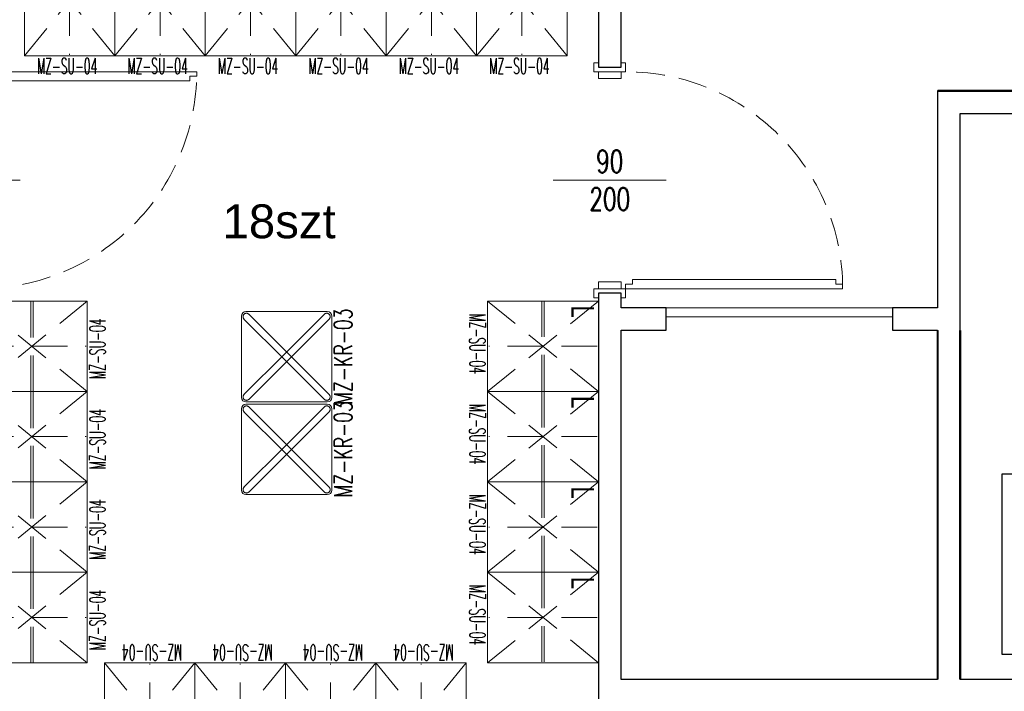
# Model space of a CAD drawing. Header units: millimetres. Extents: x 6161 to 8965, y -9035 to -5431.
# Tile 106 of 256: x 7544 to 7979, y -6971 to -6674. Entities that reach past the tile are written whole.
import ezdxf

# ---------------------------------------------------------------- set-up
doc = ezdxf.new("R2010")
doc.units = ezdxf.units.MM
for name, pattern in [('DASHED', [19.05, 12.7, -6.35]), ('DGN Style 2', [53.396408, 32.037845, -21.358563]), ('HIDDEN2', [4.7625, 3.175, -1.5875])]:
    doc.linetypes.add(name, pattern=pattern)
doc.layers.add('drzwi', color=30, linetype='Continuous', lineweight=20)
doc.layers.add('MEBLE PKN', color=150, linetype='Continuous', lineweight=20)
doc.layers.add('Ściany', color=7, linetype='Continuous')
doc.styles.add('JACEK_07', font='SIMPLEX.SHX', dxfattribs={"width": 0.7})
doc.styles.get("Standard").update_dxf_attribs({"font": 'arial.ttf'})

# ---------------------------------------------------------------- blocks, each defined once
blk = doc.blocks.new('Z$W@#328519E1')
blk.add_lwpolyline([(60, 80), (0, 80), (0, 0), (60, 0)], close=True)
at = {"insert": (30, 40), "char_height": 6, "width": 60, "attachment_point": 5, "style": 'JACEK_07'}
blk.add_mtext('SZAFA CCTV', dxfattribs=at)
blk = doc.blocks.new('*U577')
blk.add_lwpolyline([(4, 7), (4, 10), (6, 10), (6, 100), (4, 100), (4, 103), (2, 103), (2, 7)], close=True)
at = {"color": 7}
blk.add_lwpolyline([(50, 25), (50, -25)], dxfattribs=at)
for points in [[(-2, -5), (0, -5), (0, 5), (-2, 5), (-2, 7), (2, 7), (2, 5), (2, -7), (-2, -7), (-2, -5)], [(2, 5), (5, 5), (5, -5), (2, -5)], [(98, 5), (95, 5), (95, -5), (98, -5)], [(102, -5), (100, -5), (100, 5), (102, 5), (102, 7), (98, 7), (98, 5), (98, -7), (102, -7), (102, -5)]]:
    blk.add_lwpolyline(points)
at = {"linetype": 'DASHED'}
blk.add_arc((2, 7), 96, 360, 90, dxfattribs=at)
at = {"color": 7, "insert": (50, 0), "char_height": 10, "width": 10, "attachment_point": 5, "rotation": 90, "style": 'JACEK_07'}
blk.add_mtext('90\\P200', dxfattribs=at)
blk = doc.blocks.new('*U575')
blk.add_lwpolyline([(96, 7), (96, 10), (94, 10), (94, 100), (96, 100), (96, 103), (98, 103), (98, 7)], close=True)
at = {"color": 7}
blk.add_lwpolyline([(50, 25), (50, -25)], dxfattribs=at)
for points in [[(-2, -5), (0, -5), (0, 5), (-2, 5), (-2, 7), (2, 7), (2, 5), (2, -7), (-2, -7), (-2, -5)], [(2, 5), (5, 5), (5, -5), (2, -5)], [(98, 5), (95, 5), (95, -5), (98, -5)], [(102, -5), (100, -5), (100, 5), (102, 5), (102, 7), (98, 7), (98, 5), (98, -7), (102, -7), (102, -5)]]:
    blk.add_lwpolyline(points)
at = {"linetype": 'DASHED'}
blk.add_arc((98, 7), 96, 90, 180, dxfattribs=at)
at = {"color": 7, "insert": (50, 0), "char_height": 10, "width": 10, "attachment_point": 5, "rotation": 90, "style": 'JACEK_07'}
blk.add_mtext('90\\P200', dxfattribs=at)
blk = doc.blocks.new('*U576')
at = {"color": 252, "linetype": 'HIDDEN2', "lineweight": 0, "ltscale": 5, "true_color": 0x969696}
for p, q in [((40, 0), (0, -49)), ((0, 0), (40, -49)), ((40, 0), (80, -49)), ((80, 0), (40, -49)), ((80, 0), (120, -49)), ((120, 0), (80, -49)), ((120, 0), (160, -49)), ((160, 0), (120, -49)), ((160, 0), (200, -49)), ((200, 0), (160, -49)), ((200, 0), (240, -49)), ((240, 0), (200, -49)), ((20, -0.5), (20, -48.5)), ((60, -0.5), (60, -48.5)), ((100, -0.5), (100, -48.5)), ((140, -0.5), (140, -48.5)), ((180, -0.5), (180, -48.5)), ((220, -0.5), (220, -48.5)), ((0, -24), (40, -24)), ((0, -25), (40, -25)), ((40, -24), (80, -24)), ((40, -25), (80, -25)), ((80, -24), (120, -24)), ((80, -25), (120, -25)), ((120, -24), (160, -24)), ((120, -25), (160, -25)), ((160, -24), (200, -24)), ((160, -25), (200, -25)), ((200, -24), (240, -24)), ((200, -25), (240, -25))]:
    blk.add_line(p, q, dxfattribs=at)
at = {"linetype": 'Continuous', "lineweight": 0, "flags": 128}
for points in [[(40, -49), (40, 0), (0, 0), (0, -49)], [(80, -49), (80, 0), (40, 0), (40, -49)], [(120, -49), (120, 0), (80, 0), (80, -49)], [(160, -49), (160, 0), (120, 0), (120, -49)], [(200, -49), (200, 0), (160, 0), (160, -49)], [(240, -49), (240, 0), (200, 0), (200, -49)]]:
    blk.add_lwpolyline(points, close=True, dxfattribs=at)
at = {"width": 40, "attachment_point": 1, "style": 'JACEK_07'}
for s, insert, char_height in [('{\\fArial|b0|i0|c238|p34;L}', (2, -2), 10), ('{\\fArial|b0|i0|c238|p34;L}', (42, -2), 10), ('{\\fArial|b0|i0|c238|p34;L}', (82, -2), 10), ('{\\fArial|b0|i0|c238|p34;L}', (122, -2), 10), ('{\\fArial|b0|i0|c238|p34;L}', (162, -2), 10), ('{\\fArial|b0|i0|c238|p34;L}', (202, -2), 10), ('\\pi5.58333;{\\W0.5;MZ-SU-04}', (0, -50), 7), ('\\pi5.58333;{\\W0.5;MZ-SU-04}', (40, -50), 7), ('\\pi5.58333;{\\W0.5;MZ-SU-04}', (80, -50), 7), ('\\pi5.58333;{\\W0.5;MZ-SU-04}', (120, -50), 7), ('\\pi5.58333;{\\W0.5;MZ-SU-04}', (160, -50), 7), ('\\pi5.58333;{\\W0.5;MZ-SU-04}', (200, -50), 7)]:
    blk.add_mtext(s, dxfattribs=dict(at, insert=insert, char_height=char_height))
blk = doc.blocks.new('*U596')
at = {"color": 252, "linetype": 'HIDDEN2', "lineweight": 0, "ltscale": 5, "true_color": 0x969696}
for p, q in [((40, 0), (0, -49)), ((0, 0), (40, -49)), ((40, 0), (80, -49)), ((80, 0), (40, -49)), ((80, 0), (120, -49)), ((120, 0), (80, -49)), ((120, 0), (160, -49)), ((160, 0), (120, -49)), ((20, -0.5), (20, -48.5)), ((60, -0.5), (60, -48.5)), ((100, -0.5), (100, -48.5)), ((140, -0.5), (140, -48.5)), ((0, -24), (40, -24)), ((0, -25), (40, -25)), ((40, -24), (80, -24)), ((40, -25), (80, -25)), ((80, -24), (120, -24)), ((80, -25), (120, -25)), ((120, -24), (160, -24)), ((120, -25), (160, -25))]:
    blk.add_line(p, q, dxfattribs=at)
at = {"linetype": 'Continuous', "lineweight": 0, "flags": 128}
for points in [[(40, -49), (40, 0), (0, 0), (0, -49)], [(80, -49), (80, 0), (40, 0), (40, -49)], [(120, -49), (120, 0), (80, 0), (80, -49)], [(160, -49), (160, 0), (120, 0), (120, -49)]]:
    blk.add_lwpolyline(points, close=True, dxfattribs=at)
at = {"width": 40, "attachment_point": 1, "style": 'JACEK_07'}
for s, insert, char_height in [('{\\fArial|b0|i0|c238|p34;L}', (2, -2), 10), ('{\\fArial|b0|i0|c238|p34;L}', (42, -2), 10), ('{\\fArial|b0|i0|c238|p34;L}', (82, -2), 10), ('{\\fArial|b0|i0|c238|p34;L}', (122, -2), 10), ('\\pi5.58333;{\\W0.5;MZ-SU-04}', (0, -50), 7), ('\\pi5.58333;{\\W0.5;MZ-SU-04}', (40, -50), 7), ('\\pi5.58333;{\\W0.5;MZ-SU-04}', (80, -50), 7), ('\\pi5.58333;{\\W0.5;MZ-SU-04}', (120, -50), 7)]:
    blk.add_mtext(s, dxfattribs=dict(at, insert=insert, char_height=char_height))
blk = doc.blocks.new('*U600')
at = {"color": 252, "linetype": 'HIDDEN2', "lineweight": 0, "ltscale": 5, "true_color": 0x969696}
for p, q in [((40, 0), (0, -49)), ((0, 0), (40, -49)), ((40, 0), (80, -49)), ((80, 0), (40, -49)), ((80, 0), (120, -49)), ((120, 0), (80, -49)), ((120, 0), (160, -49)), ((160, 0), (120, -49)), ((20, -0.5), (20, -48.5)), ((60, -0.5), (60, -48.5)), ((100, -0.5), (100, -48.5)), ((140, -0.5), (140, -48.5)), ((0, -24), (40, -24)), ((0, -25), (40, -25)), ((40, -24), (80, -24)), ((40, -25), (80, -25)), ((80, -24), (120, -24)), ((80, -25), (120, -25)), ((120, -24), (160, -24)), ((120, -25), (160, -25))]:
    blk.add_line(p, q, dxfattribs=at)
at = {"linetype": 'Continuous', "lineweight": 0, "flags": 128}
for points in [[(40, -49), (40, 0), (0, 0), (0, -49)], [(80, -49), (80, 0), (40, 0), (40, -49)], [(120, -49), (120, 0), (80, 0), (80, -49)], [(160, -49), (160, 0), (120, 0), (120, -49)]]:
    blk.add_lwpolyline(points, close=True, dxfattribs=at)
at = {"width": 40, "attachment_point": 1, "style": 'JACEK_07'}
for s, insert, char_height in [('{\\fArial|b0|i0|c238|p34;L}', (2, -2), 10), ('{\\fArial|b0|i0|c238|p34;L}', (42, -2), 10), ('{\\fArial|b0|i0|c238|p34;L}', (82, -2), 10), ('{\\fArial|b0|i0|c238|p34;L}', (122, -2), 10), ('\\pi5.58333;{\\W0.5;MZ-SU-04}', (0, -50), 7), ('\\pi5.58333;{\\W0.5;MZ-SU-04}', (40, -50), 7), ('\\pi5.58333;{\\W0.5;MZ-SU-04}', (80, -50), 7), ('\\pi5.58333;{\\W0.5;MZ-SU-04}', (120, -50), 7)]:
    blk.add_mtext(s, dxfattribs=dict(at, insert=insert, char_height=char_height))
blk = doc.blocks.new('*U598')
at = {"color": 252, "linetype": 'HIDDEN2', "lineweight": 0, "ltscale": 5, "true_color": 0x969696}
for p, q in [((40, 0), (0, -49)), ((0, 0), (40, -49)), ((40, 0), (80, -49)), ((80, 0), (40, -49)), ((80, 0), (120, -49)), ((120, 0), (80, -49)), ((120, 0), (160, -49)), ((160, 0), (120, -49)), ((20, -0.5), (20, -48.5)), ((60, -0.5), (60, -48.5)), ((100, -0.5), (100, -48.5)), ((140, -0.5), (140, -48.5)), ((0, -24), (40, -24)), ((0, -25), (40, -25)), ((40, -24), (80, -24)), ((40, -25), (80, -25)), ((80, -24), (120, -24)), ((80, -25), (120, -25)), ((120, -24), (160, -24)), ((120, -25), (160, -25))]:
    blk.add_line(p, q, dxfattribs=at)
at = {"linetype": 'Continuous', "lineweight": 0, "flags": 128}
for points in [[(40, -49), (40, 0), (0, 0), (0, -49)], [(80, -49), (80, 0), (40, 0), (40, -49)], [(120, -49), (120, 0), (80, 0), (80, -49)], [(160, -49), (160, 0), (120, 0), (120, -49)]]:
    blk.add_lwpolyline(points, close=True, dxfattribs=at)
at = {"width": 40, "attachment_point": 1, "style": 'JACEK_07'}
for s, insert, char_height in [('{\\fArial|b0|i0|c238|p34;L}', (2, -2), 10), ('{\\fArial|b0|i0|c238|p34;L}', (42, -2), 10), ('{\\fArial|b0|i0|c238|p34;L}', (82, -2), 10), ('{\\fArial|b0|i0|c238|p34;L}', (122, -2), 10), ('\\pi5.58333;{\\W0.5;MZ-SU-04}', (0, -50), 7), ('\\pi5.58333;{\\W0.5;MZ-SU-04}', (40, -50), 7), ('\\pi5.58333;{\\W0.5;MZ-SU-04}', (80, -50), 7), ('\\pi5.58333;{\\W0.5;MZ-SU-04}', (120, -50), 7)]:
    blk.add_mtext(s, dxfattribs=dict(at, insert=insert, char_height=char_height))
blk = doc.blocks.new('*U43')
at = {"linetype": 'Continuous', "lineweight": 0}
for p, q in [((-20, -43), (-20, -7)), ((-18, -5), (18, -5)), ((20, -7), (20, -43)), ((18, -45), (-18, -45))]:
    blk.add_line(p, q, dxfattribs=at)
at = {"linetype": 'DGN Style 2', "lineweight": 0}
for p, q in [((-1.06, -26.06), (-18.84, -8.29)), ((1.06, -23.94), (-16.71, -6.16)), ((-1.06, -23.94), (16.71, -6.16)), ((1.06, -26.06), (18.84, -8.29)), ((-1.06, -23.94), (-18.84, -41.71)), ((1.06, -26.06), (-16.71, -43.84)), ((-1.06, -26.06), (16.71, -43.84)), ((1.06, -23.94), (18.84, -41.71))]:
    blk.add_line(p, q, dxfattribs=at)
at = {"linetype": 'Continuous', "lineweight": 0}
for centre, start, end in [((-18, -7), 90, 180), ((18, -7), 0, 90), ((-18, -43), 180, 270), ((18, -43), 270, 0)]:
    blk.add_arc(centre, 2, start, end, dxfattribs=at)
at = {"linetype": 'DGN Style 2', "lineweight": 0}
for centre, start, end in [((-17.77, -7.23), 45, 225), ((17.77, -7.23), 315, 135), ((-17.77, -42.77), 135, 315), ((17.77, -42.77), 225, 45)]:
    blk.add_arc(centre, 1.5, start, end, dxfattribs=at)
at = {"color": 7, "insert": (0, -46), "char_height": 8, "width": 58, "attachment_point": 2, "style": 'JACEK_07'}
blk.add_mtext('MZ-KR-03', dxfattribs=at)

msp = doc.modelspace()

# ---------------------------------------------------------------- linework, layer by layer
at = {"color": 3, "const_width": 1}
for points in [[(7949.67, -6705.3), (8273.24, -6705.3)], [(7949.67, -6811.25), (7949.67, -6965.74)], [(7959.67, -6811.25), (7959.67, -6965.74)]]:
    msp.add_lwpolyline(points, dxfattribs=at)
at = {"layer": 'drzwi'}
msp.add_lwpolyline([(7829.67, -6801.25), (7929.67, -6801.25), (7929.67, -6805.25), (7829.67, -6805.25)], close=True, dxfattribs=at)
at = {"layer": 'Ściany'}
for points in [[(7799.67, -6639.85), (7799.67, -6694.85), (7809.67, -6694.85), (7809.67, -6574.85)], [(8273.24, -6705.3), (7949.67, -6705.3), (7949.67, -6801.25), (7929.67, -6801.25), (7929.67, -6811.25), (7949.67, -6811.25), (7949.67, -6965.74), (7809.67, -6965.74), (7809.67, -6811.25), (7829.67, -6811.25), (7829.67, -6801.25), (7809.67, -6801.25), (7809.67, -6794.85), (7799.67, -6794.85), (7799.67, -7008.32), (7524.03, -7008.32)], [(8263.24, -6965.74), (7959.67, -6965.74), (7959.67, -6715.3), (8263.24, -6715.3)]]:
    msp.add_lwpolyline(points, dxfattribs=at)

# ---------------------------------------------------------------- block references
at = {"xscale": -1, "rotation": 180}
msp.add_blockref('Z$W@#328519E1', (7978.22, -6874.74), dxfattribs=at)
at = {"layer": 'drzwi', "rotation": 270}
for name, p in [('*U577', (7519.03, -6694.85)), ('*U575', (7804.67, -6694.85))]:
    msp.add_blockref(name, p, dxfattribs=at)
at = {"layer": 'MEBLE PKN'}
msp.add_blockref('*U576', (7545.82, -6640.85), dxfattribs=at)
for name, p, rotation in [('*U598', (7524.64, -6958.32), 89.99999999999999), ('*U43', (7636.78, -6822.98), 90.00000000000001), ('*U596', (7799.67, -6798.32), 270), ('*U43', (7636.78, -6863.98), 90.00000000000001), ('*U600', (7741.25, -7007.32), 180)]:
    msp.add_blockref(name, p, dxfattribs=dict(at, rotation=rotation))

# ---------------------------------------------------------------- texts
at = {"insert": (7633.43, -6755.53), "char_height": 15, "width": 96.5768, "attachment_point": 1}
msp.add_mtext('18szt', dxfattribs=at)

doc.saveas('drawing.dxf')
